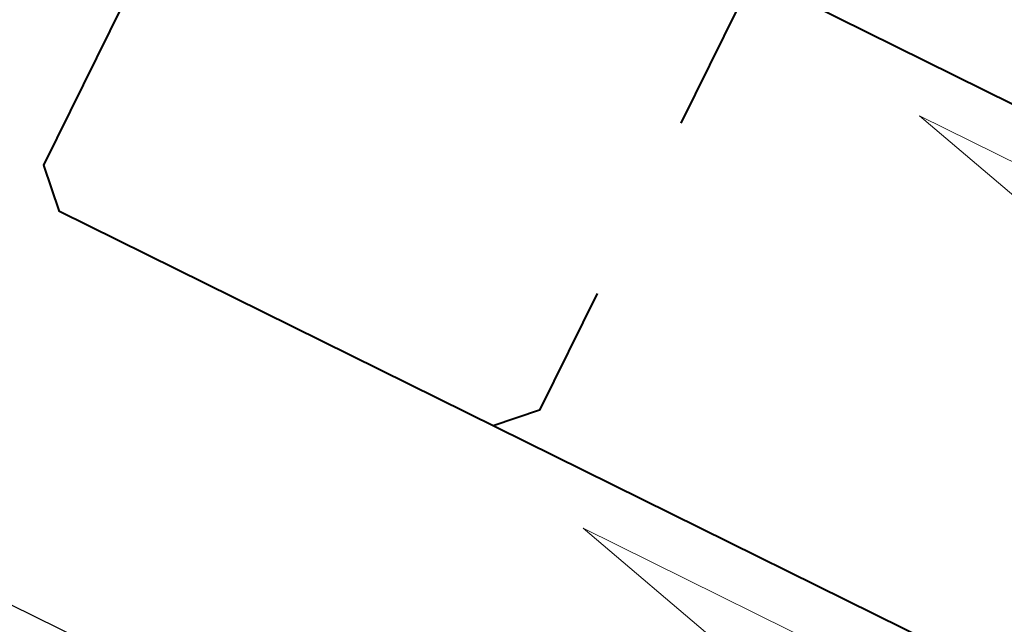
# Model space of a CAD drawing. Header units: metres. Extents: x 7506071 to 7508568, y 5798919 to 5800648.
# Tile 19 of 96: x 7507446.93 to 7507452.62, y 5799508.38 to 5799511.88. Entities that reach past the tile are written whole.
import ezdxf
from ezdxf.enums import TextEntityAlignment as Align

# ---------------------------------------------------------------- set-up
doc = ezdxf.new("R2010")
doc.units = ezdxf.units.M
doc.layers.get('0').update_dxf_attribs({"color": 250, "lineweight": 9})
for name, color, linetype, lineweight in [('IS-KD-brudna', 94, 'Continuous', 40), ('IS-KD-opis', 98, 'Continuous', 20), ('IS-KD-zbiornik', 96, 'Continuous', 30)]:
    doc.layers.add(name, color=color, linetype=linetype, lineweight=lineweight)
doc.layers.add('IS-viewport', color=254, linetype='Continuous', lineweight=0, plot=False)
doc.styles.add('IS-0.6', font='simplex.shx', dxfattribs={"width": 0.6})

# ---------------------------------------------------------------- blocks, each defined once
blk = doc.blocks.new('IS_Marki_zbiornik_KD')
at = {"color": 0, "linetype": 'ByBlock', "lineweight": -2}
blk.add_lwpolyline([(0, 0), (2.499999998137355, 0), (2.499999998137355, 0.2000000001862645), (0, 0.2000000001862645)], close=True, dxfattribs=at)
blk = doc.blocks.new('*U59')
at = {"color": 0, "linetype": 'Continuous', "lineweight": -2}
blk.add_lwpolyline([(0.7636752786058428, -0.7118989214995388), (-1.029434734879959, 0.1739658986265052), (-0.2436128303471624, -0.4931052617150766)], dxfattribs=at)
at = {"layer": 'IS-viewport'}
blk.add_line((-0.8965550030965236, 0.4429324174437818), (0.8965550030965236, -0.4429324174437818), dxfattribs=at)
at = {"color": 0, "linetype": 'Continuous', "lineweight": -2, "style": 'IS-0.6', "width": 0.6}
blk.add_attdef('OPIS-POD', text='', height=0.9999999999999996, rotation=333.7088682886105, dxfattribs=at).set_placement((0.6601802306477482, 1.336293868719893), align=Align.TOP_CENTER)
blk.add_attdef('OPIS-L', text='', height=0.9999999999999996, rotation=333.7088682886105, dxfattribs=at).set_placement((-1.836276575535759, -0.3303504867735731), align=Align.RIGHT)
blk.add_attdef('OPIS-P', (0.8533884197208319, -1.659147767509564), '', height=0.9999999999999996, rotation=333.7088682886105, dxfattribs=at)
blk = doc.blocks.new('*U60')
at = {"color": 0, "linetype": 'Continuous', "lineweight": -2}
blk.add_lwpolyline([(0.7636727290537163, -0.7119016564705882), (-1.029434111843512, 0.1739695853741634), (-0.2436145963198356, -0.4931043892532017)], dxfattribs=at)
at = {"layer": 'IS-viewport'}
blk.add_line((-0.8965534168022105, 0.4429356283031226), (0.8965534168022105, -0.4429356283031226), dxfattribs=at)
at = {"color": 0, "linetype": 'Continuous', "lineweight": -2, "style": 'IS-0.6', "width": 0.6}
blk.add_attdef('OPIS-POD', text='', height=0.9999999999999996, rotation=333.7086630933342, dxfattribs=at).set_placement((0.6601850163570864, 1.336291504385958), align=Align.TOP_CENTER)
blk.add_attdef('OPIS-L', text='', height=0.9999999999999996, rotation=333.7086630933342, dxfattribs=at).set_placement((-1.836277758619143, -0.3303439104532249), align=Align.RIGHT)
blk.add_attdef('OPIS-P', (0.8533824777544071, -1.659150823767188), '', height=0.9999999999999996, rotation=333.7086630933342, dxfattribs=at)

msp = doc.modelspace()

# ---------------------------------------------------------------- linework, layer by layer
at = {"layer": 'IS-KD-brudna'}
for points in [[(7507447.587324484, 5799513.903385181), (7507456.741139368, 5799509.381007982), (7507456.831863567, 5799509.113109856), (7507456.500529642, 5799508.442445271)], [(7507456.013303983, 5799507.456234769), (7507455.680252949, 5799506.782094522), (7507455.412355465, 5799506.691370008), (7507447.155078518, 5799510.770780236), (7507447.064354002, 5799511.038677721), (7507448.215977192, 5799513.369718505), (7507448.12525299, 5799513.637616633)], [(7507450.753660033, 5799511.281645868), (7507451.084991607, 5799511.9523057), (7507450.994267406, 5799512.220203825)], [(7507450.266434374, 5799510.295435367), (7507449.933372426, 5799509.621273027), (7507449.665474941, 5799509.53054851)]]:
    msp.add_lwpolyline(points, dxfattribs=at)

# ---------------------------------------------------------------- block references
at = {"layer": 'IS-KD-opis'}
ref = msp.add_blockref('*U60', (7507453.161436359, 5799511.149534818), dxfattribs=at)
ref.add_attrib('OPIS-P', '0.11', (7507453.930450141, 5799509.319611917), dxfattribs={"layer": '0', "color": 0, "linetype": 'Continuous', "lineweight": -2, "height": 0.9999999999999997, "rotation": 333.7086630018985, "style": 'IS-0.6', "width": 0.5999999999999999})
ref = msp.add_blockref('*U59', (7507451.214633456, 5799508.765205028), dxfattribs=at)
ref.add_attrib('OPIS-P', '0.11', (7507451.983653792, 5799506.935284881), dxfattribs={"layer": '0', "color": 0, "linetype": 'Continuous', "lineweight": -2, "height": 0.9999999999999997, "rotation": 333.7088682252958, "style": 'IS-0.6', "width": 0.5999999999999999})
at = {"layer": 'IS-KD-zbiornik', "rotation": 333.780332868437}
msp.add_blockref('IS_Marki_zbiornik_KD', (7507446.362416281, 5799508.524081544), dxfattribs=at)

doc.saveas('drawing.dxf')
